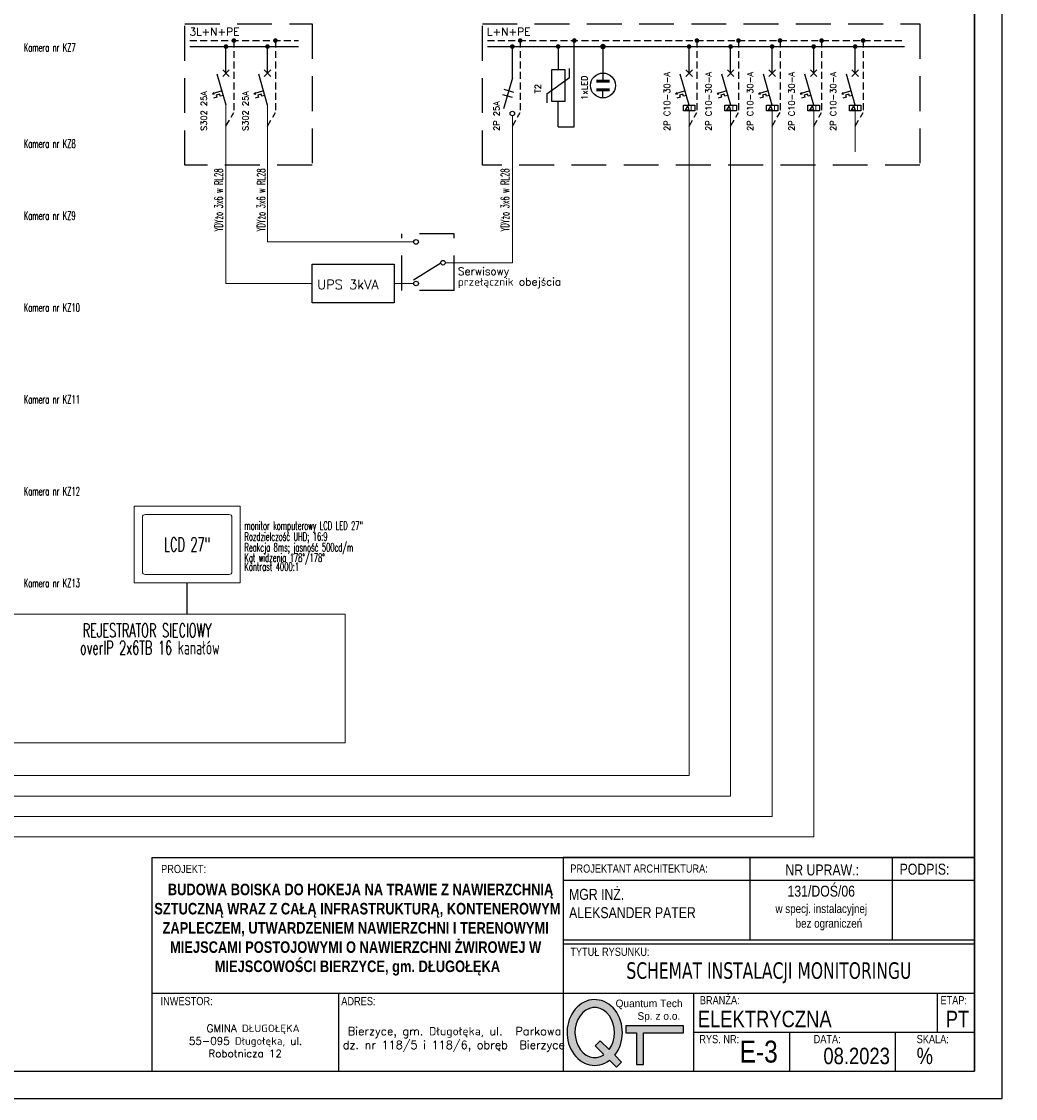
# Model space of a CAD drawing. Extents: x 301 to 2227, y -251 to 46.
# Tile 8 of 10: x 1612 to 1794, y -251 to -54. Entities that reach past the tile are written whole.
import ezdxf
from ezdxf.enums import TextEntityAlignment as Align

# ---------------------------------------------------------------- set-up
doc = ezdxf.new("R2010")
doc.units = 0
doc.linetypes.add('DASHED', pattern=[19.05, 12.7, -6.35])
doc.layers.get('0').update_dxf_attribs({"linetype": 'CONTINUOUS'})
for name, color, linetype, lineweight in [('_SSWiN_K', 5, 'CONTINUOUS', 20), ('_SSWiN_K_OPIS', 130, 'CONTINUOUS', 15), ('_SSWiN_U', 1, 'CONTINUOUS', 9), ('_SSWiN_U_O', 30, 'CONTINUOUS', 18)]:
    doc.layers.add(name, color=color, linetype=linetype, lineweight=lineweight)
doc.layers.add('Z_ramka', color=7, linetype='CONTINUOUS')
doc.styles.add('PS-opis-bg', font='txt', dxfattribs={"width": 0.8})
doc.styles.add('ROMANS', font='romans.shx', dxfattribs={"height": 0.2})
doc.styles.get("Standard").update_dxf_attribs({"font": 'romans.shx'})

# ---------------------------------------------------------------- blocks, each defined once
blk = doc.blocks.new('zw$C8BF')
h = blk.add_hatch(color=256)
edge = h.paths.add_edge_path()
edge.add_line((6.45, 1.06), (7.51, 0))
edge.add_line((7.51, 0), (8.29, 0.78))
edge.add_line((8.29, 0.78), (7.24, 1.83))
edge.add_ellipse((4.2, 5.28), major_axis=(0, 5), ratio=0.84, start_angle=226.3587, end_angle=572.4392)
edge = h.paths.add_edge_path(flags=16)
edge.add_line((4.26, 3.25), (5.6, 1.92))
edge.add_ellipse((4.2, 5.28), major_axis=(0, -3.8), ratio=0.789474, start_angle=-313.1631, end_angle=27.7397, ccw=False)
edge.add_line((6.39, 2.68), (5.04, 4.03))
edge.add_line((5.04, 4.03), (4.26, 3.25))
blk.add_hatch(color=256).paths.add_polyline_path([(8.92, 6.29), (8.92, 5.23), (10.55, 5.23), (10.55, 0.42), (11.6, 0.42), (11.6, 5.23), (17.67, 5.23), (17.67, 6.29)])
for points in [[(11.6, 5.23), (17.67, 5.23), (17.67, 6.29), (8.92, 6.29), (8.92, 5.23), (10.55, 5.23)], [(10.55, 5.23), (10.55, 0.42), (11.6, 0.42), (11.6, 5.23)], [(6.39, 2.68), (5.04, 4.03), (4.26, 3.25), (5.6, 1.92)], [(6.45, 1.06), (7.51, 0), (8.29, 0.78), (7.24, 1.83)]]:
    blk.add_lwpolyline(points)
for major_axis, ratio, start_param, end_param in [((0, 5), 0.84, 3.950705, 9.990949), ((0, 3.8), 0.789474, 3.95905, 9.908927)]:
    blk.add_ellipse((4.2, 5.28), major_axis=major_axis, ratio=ratio, start_param=start_param, end_param=end_param)
at = {"insert": (6.89, 10.28), "char_height": 1.15, "width": 10.7802, "attachment_point": 1}
blk.add_mtext('{\\f@MS UI Gothic|b0|i0|c238|p34;\\W1.11329; }{\\f@MS UI Gothic|b0|i0|c238|p34;Quantum Tech }\\P{\\f@MS UI Gothic|b0|i0|c238|p34;\\W8.89534; }{\\f@MS UI Gothic|b0|i0|c238|p34;Sp. z o.o.}', dxfattribs=at)

msp = doc.modelspace()

# ---------------------------------------------------------------- linework, layer by layer
at = {"color": 5}
for p in [(1786.12, 41.46), (1376.12, -245.54)]:
    msp.add_line(p, (1786.12, -245.54), dxfattribs=at)
at = {"color": 2, "linetype": 'DASHED', "ltscale": 0.5}
for p, q in [((1642.17, -54.73), (1665.35, -54.73)), ((1642.17, -80.49), (1642.17, -54.73)), ((1665.35, -54.73), (1665.35, -80.49)), ((1696.4, -54.73), (1776.14, -54.73)), ((1696.4, -80.49), (1696.4, -54.73)), ((1776.14, -54.73), (1776.14, -80.49)), ((1665.35, -80.49), (1642.17, -80.49)), ((1776.14, -80.49), (1696.4, -80.49)), ((1681.7, -103.31), (1681.7, -92.96)), ((1691.27, -92.96), (1681.7, -92.96)), ((1691.27, -103.31), (1691.27, -92.96)), ((1691.27, -103.31), (1681.7, -103.31))]:
    msp.add_line(p, q, dxfattribs=at)
at = {"color": 4, "linetype": 'DASHED', "ltscale": 0.1}
for p, q in [((1643.07, -57.77), (1662.87, -57.77)), ((1651.1, -57.77), (1651.1, -70.85)), ((1658.67, -57.77), (1658.67, -70.85)), ((1697.31, -57.77), (1773.37, -57.77)), ((1703.3, -57.77), (1703.3, -70.85)), ((1735.51, -57.77), (1735.51, -70.85)), ((1743.08, -57.77), (1743.08, -70.85)), ((1750.65, -57.77), (1750.65, -70.85)), ((1758.23, -57.77), (1758.23, -70.85)), ((1765.8, -57.77), (1765.8, -70.85)), ((1649.66, -73.38), (1651.1, -70.85)), ((1657.24, -73.38), (1658.67, -70.85)), ((1701.86, -73.38), (1703.3, -70.85)), ((1734.08, -73.38), (1735.51, -70.85)), ((1741.65, -73.38), (1743.08, -70.85)), ((1749.22, -73.38), (1750.65, -70.85)), ((1756.79, -73.38), (1758.23, -70.85)), ((1764.36, -73.38), (1765.8, -70.85))]:
    msp.add_line(p, q, dxfattribs=at)
at = {"color": 3, "linetype": 'Continuous'}
for p, q in [((1643.07, -58.86), (1662.87, -58.86)), ((1697.31, -58.86), (1773.37, -58.86))]:
    msp.add_line(p, q, dxfattribs=at)
at = {"linetype": 'Continuous'}
for p, q in [((1649.66, -63.69), (1649.66, -58.86)), ((1657.24, -63.69), (1657.24, -58.86)), ((1701.86, -64.57), (1701.86, -58.86)), ((1718.38, -58.86), (1718.38, -63.69)), ((1734.08, -63.69), (1734.08, -58.86)), ((1741.65, -63.69), (1741.65, -58.86)), ((1749.22, -63.69), (1749.22, -58.86)), ((1756.79, -63.69), (1756.79, -58.86)), ((1764.36, -63.69), (1764.36, -58.86)), ((1733.4, -70.46), (1733.83, -69.7)), ((1734.06, -70.46), (1733.4, -70.46)), ((1733.83, -69.7), (1734.06, -70.46)), ((1740.97, -70.46), (1741.4, -69.7)), ((1741.63, -70.46), (1740.97, -70.46)), ((1741.4, -69.7), (1741.63, -70.46)), ((1748.54, -70.46), (1748.97, -69.7)), ((1749.2, -70.46), (1748.54, -70.46)), ((1748.97, -69.7), (1749.2, -70.46)), ((1756.11, -70.46), (1756.55, -69.7)), ((1756.78, -70.46), (1756.11, -70.46)), ((1756.55, -69.7), (1756.78, -70.46)), ((1763.69, -70.46), (1764.12, -69.7)), ((1764.35, -70.46), (1763.69, -70.46)), ((1764.12, -69.7), (1764.35, -70.46))]:
    msp.add_line(p, q, dxfattribs=at)
for p, q in [((1710.21, -58.86), (1710.21, -63.07)), ((1713.16, -73.48), (1713.16, -57.77)), ((1710.21, -73.48), (1710.21, -68.89)), ((1710.21, -73.48), (1713.16, -73.48))]:
    msp.add_line(p, q)
at = {"color": 1, "linetype": 'Continuous'}
for p, q in [((1649.67, -69.55), (1648.07, -63.92)), ((1649.07, -64.29), (1650.26, -63.1)), ((1649.07, -63.1), (1650.26, -64.29)), ((1657.24, -69.55), (1655.64, -63.92)), ((1656.64, -63.1), (1657.83, -64.29)), ((1656.64, -64.29), (1657.83, -63.1)), ((1701.86, -64.57), (1700.26, -70.2)), ((1718.38, -63.69), (1718.38, -65.17)), ((1734.08, -69.55), (1732.48, -63.92)), ((1733.48, -63.1), (1734.67, -64.29)), ((1733.48, -64.29), (1734.67, -63.1)), ((1741.66, -69.55), (1740.05, -63.92)), ((1741.05, -63.1), (1742.24, -64.29)), ((1741.05, -64.29), (1742.24, -63.1)), ((1749.23, -69.55), (1747.62, -63.92)), ((1748.63, -63.1), (1749.81, -64.29)), ((1748.63, -64.29), (1749.81, -63.1)), ((1756.8, -69.55), (1755.2, -63.92)), ((1756.2, -63.1), (1757.39, -64.29)), ((1756.2, -64.29), (1757.39, -63.1)), ((1764.37, -69.55), (1762.77, -63.92)), ((1763.77, -63.1), (1764.96, -64.29)), ((1763.77, -64.29), (1764.96, -63.1)), ((1700.33, -66.65), (1702.07, -67.15)), ((1648.93, -66.95), (1647.19, -67.45)), ((1647.19, -67.45), (1647.45, -67.22)), ((1647.19, -67.45), (1647.45, -67.22)), ((1647.19, -67.45), (1647.45, -67.22)), ((1647.19, -67.45), (1647.45, -67.22)), ((1647.19, -67.45), (1647.53, -67.51)), ((1647.19, -67.45), (1647.53, -67.51)), ((1647.19, -67.45), (1647.53, -67.51)), ((1647.19, -67.45), (1647.53, -67.51)), ((1648.02, -68.1), (1647.41, -68.28)), ((1648.52, -67.52), (1647.9, -67.7)), ((1647.9, -67.7), (1648.02, -68.1)), ((1648.63, -67.93), (1648.52, -67.52)), ((1649.17, -67.78), (1648.63, -67.93)), ((1656.5, -66.95), (1654.76, -67.45)), ((1654.76, -67.45), (1655.02, -67.22)), ((1654.76, -67.45), (1655.02, -67.22)), ((1654.76, -67.45), (1655.02, -67.22)), ((1654.76, -67.45), (1655.02, -67.22)), ((1654.76, -67.45), (1655.1, -67.51)), ((1654.76, -67.45), (1655.1, -67.51)), ((1654.76, -67.45), (1655.1, -67.51)), ((1654.76, -67.45), (1655.1, -67.51)), ((1655.59, -68.1), (1654.98, -68.28)), ((1656.09, -67.52), (1655.48, -67.7)), ((1655.48, -67.7), (1655.59, -68.1)), ((1656.2, -67.93), (1656.09, -67.52)), ((1656.74, -67.78), (1656.2, -67.93)), ((1700.05, -67.61), (1701.8, -68.11)), ((1718.38, -68.23), (1718.38, -66.75)), ((1733.34, -66.95), (1731.6, -67.45)), ((1731.6, -67.45), (1731.86, -67.22)), ((1731.6, -67.45), (1731.86, -67.22)), ((1731.6, -67.45), (1731.86, -67.22)), ((1731.6, -67.45), (1731.86, -67.22)), ((1731.6, -67.45), (1731.94, -67.51)), ((1731.6, -67.45), (1731.94, -67.51)), ((1731.6, -67.45), (1731.94, -67.51)), ((1731.6, -67.45), (1731.94, -67.51)), ((1732.43, -68.1), (1731.82, -68.28)), ((1732.93, -67.52), (1732.32, -67.7)), ((1732.32, -67.7), (1732.43, -68.1)), ((1733.05, -67.93), (1732.93, -67.52)), ((1733.58, -67.78), (1733.05, -67.93)), ((1740.92, -66.95), (1739.17, -67.45)), ((1739.17, -67.45), (1739.43, -67.22)), ((1739.17, -67.45), (1739.43, -67.22)), ((1739.17, -67.45), (1739.43, -67.22)), ((1739.17, -67.45), (1739.43, -67.22)), ((1739.17, -67.45), (1739.52, -67.51)), ((1739.17, -67.45), (1739.52, -67.51)), ((1739.17, -67.45), (1739.52, -67.51)), ((1739.17, -67.45), (1739.52, -67.51)), ((1740.01, -68.1), (1739.39, -68.28)), ((1740.5, -67.52), (1739.89, -67.7)), ((1739.89, -67.7), (1740.01, -68.1)), ((1740.62, -67.93), (1740.5, -67.52)), ((1741.15, -67.78), (1740.62, -67.93)), ((1748.49, -66.95), (1746.75, -67.45)), ((1746.75, -67.45), (1747.01, -67.22)), ((1746.75, -67.45), (1747.01, -67.22)), ((1746.75, -67.45), (1747.01, -67.22)), ((1746.75, -67.45), (1747.01, -67.22)), ((1746.75, -67.45), (1747.09, -67.51)), ((1746.75, -67.45), (1747.09, -67.51)), ((1746.75, -67.45), (1747.09, -67.51)), ((1746.75, -67.45), (1747.09, -67.51)), ((1747.58, -68.1), (1746.96, -68.28)), ((1748.08, -67.52), (1747.46, -67.7)), ((1747.46, -67.7), (1747.58, -68.1)), ((1748.19, -67.93), (1748.08, -67.52)), ((1748.72, -67.78), (1748.19, -67.93)), ((1756.06, -66.95), (1754.32, -67.45)), ((1754.32, -67.45), (1754.58, -67.22)), ((1754.32, -67.45), (1754.58, -67.22)), ((1754.32, -67.45), (1754.58, -67.22)), ((1754.32, -67.45), (1754.58, -67.22)), ((1754.32, -67.45), (1754.66, -67.51)), ((1754.32, -67.45), (1754.66, -67.51)), ((1754.32, -67.45), (1754.66, -67.51)), ((1754.32, -67.45), (1754.66, -67.51)), ((1755.15, -68.1), (1754.54, -68.28)), ((1755.65, -67.52), (1755.03, -67.7)), ((1755.03, -67.7), (1755.15, -68.1)), ((1755.76, -67.93), (1755.65, -67.52)), ((1756.29, -67.78), (1755.76, -67.93)), ((1763.63, -66.95), (1761.89, -67.45)), ((1761.89, -67.45), (1762.15, -67.22)), ((1761.89, -67.45), (1762.15, -67.22)), ((1761.89, -67.45), (1762.15, -67.22)), ((1761.89, -67.45), (1762.15, -67.22)), ((1761.89, -67.45), (1762.23, -67.51)), ((1761.89, -67.45), (1762.23, -67.51)), ((1761.89, -67.45), (1762.23, -67.51)), ((1761.89, -67.45), (1762.23, -67.51)), ((1762.72, -68.1), (1762.11, -68.28)), ((1763.22, -67.52), (1762.61, -67.7)), ((1762.61, -67.7), (1762.72, -68.1)), ((1763.33, -67.93), (1763.22, -67.52)), ((1763.87, -67.78), (1763.33, -67.93)), ((1688.83, -98.36), (1683.84, -101.43))]:
    msp.add_line(p, q, dxfattribs=at)
at = {"color": 1}
for p, q in [((1708.14, -67.48), (1712.28, -64.48)), ((1709.03, -63.07), (1711.4, -63.07)), ((1709.03, -68.89), (1709.03, -63.07)), ((1711.4, -63.07), (1711.4, -68.89)), ((1712.28, -64.48), (1712.28, -62.86)), ((1708.14, -67.48), (1708.14, -69.1)), ((1711.4, -68.89), (1709.03, -68.89)), ((1642.58, -162.32), (1642.58, -156.57))]:
    msp.add_line(p, q, dxfattribs=at)
at = {"linetype": 'Continuous', "const_width": 0.42}
for points in [[(1649.45, -58.86, 1), (1649.87, -58.86, 1)], [(1657.03, -58.86, 1), (1657.45, -58.86, 1)], [(1701.65, -58.86, 1), (1702.07, -58.86, 1)], [(1710, -58.86, 1), (1710.42, -58.86, 1)], [(1733.87, -58.86, 1), (1734.29, -58.86, 1)], [(1741.44, -58.86, 1), (1741.86, -58.86, 1)], [(1749.01, -58.86, 1), (1749.43, -58.86, 1)], [(1756.58, -58.86, 1), (1757, -58.86, 1)], [(1764.15, -58.86, 1), (1764.57, -58.86, 1)]]:
    msp.add_lwpolyline(points, format="xyb", close=True, dxfattribs=at)
at = {"linetype": 'DASHED', "const_width": 0.42}
for points in [[(1650.89, -57.77, 1), (1651.31, -57.77, 1)], [(1658.46, -57.77, 1), (1658.88, -57.77, 1)], [(1703.09, -57.77, 1), (1703.51, -57.77, 1)], [(1712.95, -57.77, 1), (1713.37, -57.77, 1)], [(1735.3, -57.77, 1), (1735.72, -57.77, 1)], [(1742.87, -57.77, 1), (1743.29, -57.77, 1)], [(1750.44, -57.77, 1), (1750.86, -57.77, 1)], [(1758.02, -57.77, 1), (1758.44, -57.77, 1)], [(1765.59, -57.77, 1), (1766.01, -57.77, 1)]]:
    msp.add_lwpolyline(points, format="xyb", close=True, dxfattribs=at)
at = {"const_width": 0.5}
msp.add_lwpolyline([(1718.13, -58.86, 1), (1718.63, -58.86, 1)], format="xyb", close=True, dxfattribs=at)
at = {"color": 1, "const_width": 0.5}
for points in [[(1717.18, -65.17), (1719.58, -65.17)], [(1717.18, -66.75), (1719.58, -66.75)]]:
    msp.add_lwpolyline(points, dxfattribs=at)
at = {"color": 1, "linetype": 'Continuous'}
for points in [[(1735.12, -69.52), (1735.12, -70.6), (1733.04, -70.6), (1733.04, -69.52)], [(1742.69, -69.52), (1742.69, -70.6), (1740.61, -70.6), (1740.61, -69.52)], [(1750.26, -69.52), (1750.26, -70.6), (1748.18, -70.6), (1748.18, -69.52)], [(1757.83, -69.52), (1757.83, -70.6), (1755.75, -70.6), (1755.75, -69.52)], [(1765.41, -69.52), (1765.41, -70.6), (1763.32, -70.6), (1763.32, -69.52)]]:
    msp.add_lwpolyline(points, close=True, dxfattribs=at)
at = {"color": 1}
msp.add_lwpolyline([(1665.37, -98.5), (1680.32, -98.5), (1680.32, -105.57), (1665.37, -105.57)], close=True, dxfattribs=at)
at = {"color": 1, "linetype": 'Continuous'}
msp.add_circle((1718.38, -65.96), 2.27, dxfattribs=at)
at = {"color": 1}
for centre in [(1701.86, -71.07), (1684.31, -94.46), (1689.23, -98.25), (1684.31, -102.04)]:
    msp.add_circle(centre, 0.417, dxfattribs=at)
at = {"layer": '_SSWiN_K'}
for p, q in [((1649.66, -69.52), (1649.66, -102.04)), ((1657.24, -69.52), (1657.24, -94.46)), ((1734.08, -70.6), (1734.08, -191.7)), ((1741.65, -70.6), (1741.65, -195.43)), ((1749.22, -70.6), (1749.22, -199.15)), ((1756.79, -70.6), (1756.79, -202.87)), ((1764.36, -70.6), (1764.36, -78.03)), ((1701.86, -71.47), (1701.86, -83.72)), ((1701.86, -72.32), (1701.86, -98.25)), ((1683.89, -94.46), (1657.24, -94.46)), ((1689.65, -98.25), (1701.86, -98.25)), ((1665.37, -102.04), (1649.66, -102.04)), ((1680.32, -102.04), (1683.89, -102.04)), ((1734.08, -191.7), (1530.07, -191.7)), ((1741.65, -195.43), (1526.35, -195.43)), ((1749.22, -199.15), (1522.63, -199.15)), ((1756.79, -202.87), (1518.9, -202.87))]:
    msp.add_line(p, q, dxfattribs=at)
at = {"layer": '_SSWiN_U'}
for p, q in [((1601.85, -162.32), (1671.38, -162.32)), ((1671.38, -162.32), (1671.38, -185.76)), ((1671.38, -185.76), (1601.85, -185.76))]:
    msp.add_line(p, q, dxfattribs=at)
msp.add_lwpolyline([(1632.93, -156.57), (1652.24, -156.57), (1652.24, -142.63), (1632.93, -142.63)], close=True, dxfattribs=at)
at = {"layer": '_SSWiN_U_O'}
msp.add_lwpolyline([(1634.93, -155.07), (1650.24, -155.07, 0.414214), (1650.74, -154.57), (1650.74, -144.63, 0.414214), (1650.24, -144.13), (1634.93, -144.13, 0.414214), (1634.43, -144.63), (1634.43, -154.57, 0.414214)], format="xyb", close=True, dxfattribs=at)
at = {"layer": 'Z_ramka'}
for p, q in [((1636.12, -206.65), (1711.12, -206.65)), ((1636.12, -206.65), (1636.12, -245.54)), ((1711.12, -206.65), (1786.12, -206.65)), ((1711.12, -206.65), (1786.12, -206.65)), ((1745.2, -221.62), (1745.2, -206.65)), ((1771.13, -221.62), (1771.13, -206.65)), ((1711.12, -210.75), (1786.12, -210.75)), ((1711.12, -221.62), (1786.12, -221.62)), ((1711.12, -221.62), (1786.12, -221.62)), ((1711.12, -221.62), (1786.12, -221.62)), ((1711.12, -221.62), (1786.12, -221.62)), ((1711.12, -221.62), (1786.12, -221.62)), ((1711.12, -221.62), (1786.12, -221.62)), ((1711.12, -221.62), (1786.12, -221.62)), ((1711.12, -222.37), (1786.12, -222.37)), ((1711.12, -222.37), (1786.12, -222.37)), ((1711.12, -222.37), (1786.12, -222.37)), ((1711.12, -222.37), (1786.12, -222.37)), ((1711.12, -222.37), (1786.12, -222.37)), ((1711.12, -222.37), (1786.12, -222.37)), ((1711.12, -222.37), (1786.12, -222.37)), ((1636.12, -231.37), (1711.12, -231.37)), ((1670.2, -231.37), (1670.2, -245.54)), ((1711.12, -231.37), (1786.12, -231.37)), ((1711.12, -231.37), (1786.12, -231.37)), ((1711.12, -231.37), (1786.12, -231.37)), ((1734.94, -245.54), (1734.94, -231.37)), ((1779.38, -238.45), (1779.38, -231.37)), ((1734.94, -238.45), (1786.12, -238.45)), ((1752.45, -245.54), (1752.45, -238.45)), ((1771.69, -245.54), (1771.69, -238.45)), ((1636.12, -245.54), (1711.12, -245.54)), ((1711.12, -245.54), (1786.12, -245.54)), ((1711.12, -245.54), (1786.12, -245.54)), ((1711.12, -245.54), (1786.12, -245.54)), ((1711.12, -245.54), (1786.12, -245.54)), ((1711.12, -245.54), (1786.12, -245.54))]:
    msp.add_line(p, q, dxfattribs=at)
for points in [[(1371.12, -250.54), (1791.12, -250.54), (1791.12, 46.46), (1371.12, 46.46)], [(1376.12, -245.54), (1786.12, -245.54), (1786.12, 41.46), (1376.12, 41.46)], [(1711.12, -245.54), (1786.12, -245.54), (1786.12, -206.65), (1711.12, -206.65)]]:
    msp.add_lwpolyline(points, close=True, dxfattribs=at)

# ---------------------------------------------------------------- block references
at = {"layer": 'Z_ramka', "xscale": 1.2, "yscale": 1.2, "zscale": 1.2}
msp.add_blockref('zw$C8BF', (1711.84, -244.86), dxfattribs=at)

# ---------------------------------------------------------------- texts
at = {"color": 7}
for s, height, p in [('3L+N+PE', 1.408, (1643, -56.87)), ('L+N+PE', 1.408, (1697.24, -56.87)), ('Serwisowy', 1.408, (1691.94, -100.5)), ('UPS 3kVA', 1.719, (1666.3, -103.09)), ('przełącznik obejścia', 1.4078, (1691.94, -102.43))]:
    msp.add_text(s, height=height, dxfattribs=at).set_placement(p)
at = {"linetype": 'Continuous', "style": 'ROMANS'}
for s, p in [('1xLED', (1715.54, -68.58)), ('T2', (1707.05, -67.38)), ('2P C10-30-A', (1730.6, -74.24)), ('2P C10-30-A', (1738.18, -74.24)), ('2P C10-30-A', (1745.75, -74.24)), ('2P C10-30-A', (1753.32, -74.24)), ('2P C10-30-A', (1760.89, -74.24)), ('S302 25A', (1646.19, -74.24)), ('S302 25A', (1653.76, -74.24)), ('2P 25A', (1699.52, -74.24))]:
    msp.add_text(s, height=1.1, rotation=90, dxfattribs=at).set_placement(p)
at = {"linetype": 'Continuous'}
for p in [(1734.35, -70.45), (1741.93, -70.45), (1749.5, -70.45), (1757.07, -70.45), (1764.64, -70.45)]:
    msp.add_text('I', height=0.756, dxfattribs=at).set_placement(p)
at = {"layer": '_SSWiN_K_OPIS', "width": 0.6}
for p in [(1649.06, -92.57), (1656.81, -92.57), (1701.26, -92.57)]:
    msp.add_text('YDYżo 3x6 w RL28', height=1.5, rotation=89.9476, dxfattribs=at).set_placement(p)
at = {"layer": '_SSWiN_U_O', "width": 0.6}
for s, p in [('Kamera nr KZ7', (1612.82, -59.04)), ('Kamera nr KZ8', (1612.82, -76.56)), ('Kamera nr KZ9', (1612.82, -89.68)), ('Kamera nr KZ10', (1612.82, -106.42)), ('Kamera nr KZ11', (1612.82, -123.15)), ('Kamera nr KZ12', (1612.82, -139.89)), ('Kamera nr KZ13', (1612.82, -156.62))]:
    msp.add_text(s, height=1.5, dxfattribs=at).set_placement(p, align=Align.MIDDLE_LEFT)
for s, p in [('monitor komputerowy LCD LED 27"', (1653.02, -146.91)), ('Rozdzielczość UHD; 16:9', (1653.02, -148.9)), ('Reakcja 8ms; jasność 500cd/m', (1653.02, -150.86)), ('Kąt widzenia 178%%D/178%%D', (1653.02, -152.75)), ('Kontrast 4000:1', (1653.02, -154.38))]:
    msp.add_text(s, height=1.5, dxfattribs=at).set_placement(p)
for s, p in [('LCD 27"', (1642.58, -149.6)), (' REJESTRATOR SIECIOWY  ', (1635.79, -165.26)), ('overIP 2x6TB 16 kanałów', (1635.79, -168.4))]:
    msp.add_text(s, height=2.5, dxfattribs=at).set_placement(p, align=Align.MIDDLE_CENTER)
at = {"layer": 'Z_ramka', "style": 'PS-opis-bg'}
for s, insert, char_height, width, attachment_point in [('{\\fArial|b0|i0|c238|p34;PROJEKT:}', (1637.84, -207.97), 1.5, 30.3363, 1), ('{\\fArial|b0|i0|c238|p34;PROJEKTANT ARCHITEKTURA:}', (1712.43, -207.9), 1.5, 30.3363, 1), ('{\\fArial|b0|i0|c238|p34;NR UPRAW.:}', (1751.64, -207.9), 2, 16.6534, 1), ('{\\fArial|b0|i0|c238|p34;PODPIS:}', (1772.46, -207.76), 2, 16.6534, 1), ('{\\fArial|b1|i0|c128|p34;\\W2.57821; }{\\fArial|b1|i0|c128|p34;\\H1.16667x;BUDOWA BOISKA DO HOKEJA NA TRAWIE Z NAWIERZCHNIĄ }{\\fArial|b1|i0|c128|p34;\\W2.57821; }{\\fArial|b1|i0|c128|p34;\\H1.16667x;SZTUCZNĄ WRAZ Z CAŁĄ INFRASTRUKTURĄ, KONTENEROWYM }{\\fArial|b1|i0|c128|p34;\\W2.57821; }{\\fArial|b1|i0|c128|p34;\\H1.16667x;ZAPLECZEM, UTWARDZENIEM NAWIERZCHNI I TERENOWYMI }{\\fArial|b1|i0|c128|p34;\\W2.57821; }{\\fArial|b1|i0|c128|p34;\\H1.16667x;MIEJSCAMI POSTOJOWYMI O NAWIERZCHNI ŻWIROWEJ W }{\\fArial|b1|i0|c128|p34;\\W2.57821; }{\\fArial|b1|i0|c128|p34;\\H1.16667x;MIEJSCOWOŚCI BIERZYCE, gm. DŁUGOŁĘKA}', (1673.62, -219.78), 1.8, 75, 5), ('{\\fArial|b0|i0|c238|p34;131/DOŚ/06}', (1758.17, -212.78), 2, 25.927, 5), ('{\\fArial|b0|i0|c238|p34;MGR INŻ.\\PALEKSANDER PATER}', (1712.2, -212.35), 2, 65.9909, 1), ('{\\fArial|b0|i0|c238|p34;w specj. instalacyjnej}\\P{\\fArial|b0|i0|c238|p34;\\W4.47540; }{\\fArial|b0|i0|c238|p34;bez ograniczeń}', (1758.17, -217.53), 1.6, 25.927, 5), ('{\\fArial|b0|i0|c238|p34;TYTUŁ RYSUNKU:}', (1712.43, -223.06), 1.5, 30.3363, 1), ('{\\fTahoma|b0|i0|c238|p34;SCHEMAT INSTALACJI MONITORINGU}', (1722.65, -225.73), 3, 89.2128, 1), ('{\\fArial|b0|i0|c238|p34;INWESTOR:\\P}', (1637.74, -232.04), 1.5, 30.3363, 1), ('{\\fArial|b0|i0|c238|p34;ADRES:}', (1670.68, -232.06), 1.5, 30.3363, 1), ('{\\fArial|b0|i0|c238|p34;BRANŻA:}', (1736.03, -231.89), 1.5, 14.0791, 1), ('{\\fArial|b0|i0|c238|p34;ETAP:}', (1779.89, -231.89), 1.5, 5.583, 1), ('{\\fArial|b0|i0|c238|p34;ELEKTRYCZNA}', (1735.66, -234.56), 3, 29.1226, 1), ('{\\fArial|b0|i0|c238|p34;PT}', (1780.86, -234.56), 3, 29.1226, 1), ('{\\fArial|b0|i0|c238|p34;RYS. NR:}', (1735.94, -238.97), 1.5, 14.0791, 1), ('{\\fArial|b0|i0|c238|p34;DATA:}', (1756.78, -238.97), 1.5, 7.8879, 1), ('{\\fArial|b0|i0|c238|p34;SKALA:}', (1775.56, -238.97), 1.5, 7.8879, 1), ('{\\fArial|b0|i0|c238|p34;E-3}', (1746.76, -242.03), 4, 11.1074, 5), ('{\\fArial|b0|i0|c238|p34;08.2023}', (1758.56, -241.29), 3, 12.2715, 1), ('{\\fArial|b0|i0|c238|p34;%}', (1775.55, -241.29), 3, 12.2715, 1)]:
    msp.add_mtext(s, dxfattribs=dict(at, insert=insert, char_height=char_height, width=width, attachment_point=attachment_point))
at = {"layer": 'Z_ramka', "char_height": 1.5, "attachment_point": 5}
for s, insert, width in [('{\\Fromans.shx;\\W2.83325; }{\\A1;\\H0.91667x;GMINA DŁUGOŁĘKA}\\P{\\Fromans.shx;\\W1.07010; }{\\A1;\\H0.91667x;55-095 Długołęka, ul. }{\\Fromans.shx;\\W1.07010; }{\\A1;\\H0.91667x;Robotnicza 12}', (1653.16, -240.06), 34.0802), ('{\\Fromans.shx;\\W1.30947; }Bierzyce, gm. Długołęka, ul. {\\Fromans.shx;\\W1.30947; }Parkowa\\P{\\Fromans.shx;\\W1.04632; }{\\A1;dz. nr 118/5 i 118/6, obręb }{\\Fromans.shx;\\W1.04632; }{\\A1;Bierzyce}', (1690.66, -239.78), 40.9198)]:
    msp.add_mtext(s, dxfattribs=dict(at, insert=insert, width=width))

doc.saveas('drawing.dxf')
